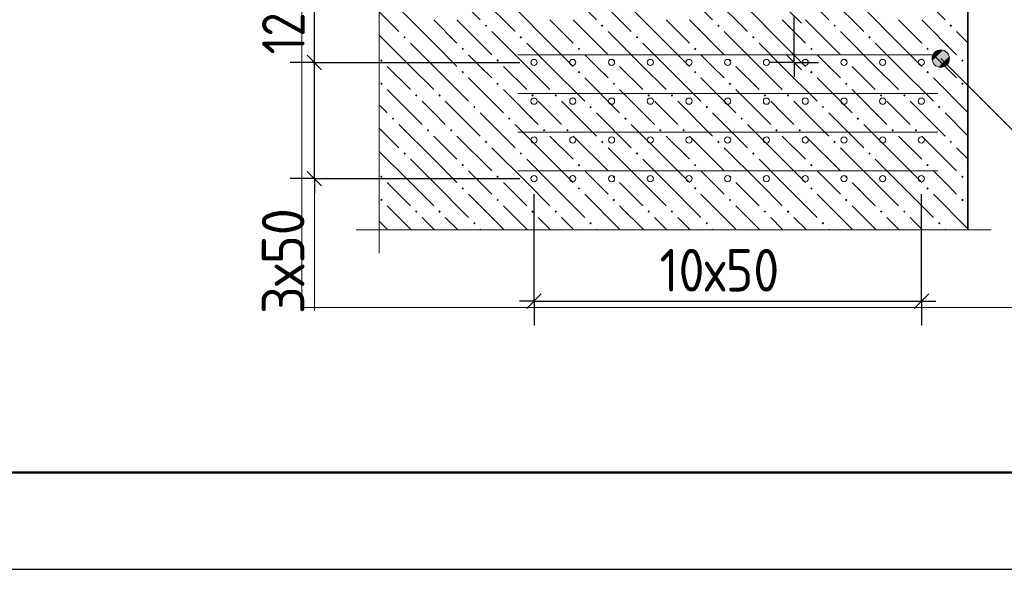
# Model space of a CAD drawing. Header units: millimetres. Extents: x 0 to 50400, y 0 to 35640.
# Tile 19 of 52: x 19547 to 25647, y 0 to 3405. Entities that reach past the tile are written whole.
import ezdxf

# ---------------------------------------------------------------- set-up
doc = ezdxf.new("R2010")
doc.units = ezdxf.units.MM
for name, color, linetype, lineweight in [('Standard', 7, 'Continuous', 25), ('ЖБ Перекрытие верхний уровень', 7, 'Continuous', 35), ('Общий01', 7, 'Continuous', 13), ('Размерная линия_ общее', 7, 'Continuous', 13)]:
    doc.layers.add(name, color=color, linetype=linetype, lineweight=lineweight)
doc.layers.add('Вспомогательная арматура', color=7, linetype='Continuous', lineweight=18, true_color=0x656565)
doc.layers.add('Поперечная арматура', color=7, linetype='Continuous', lineweight=18, true_color=0x5a2814)
doc.layers.add('Размерная выноска', color=7, linetype='Continuous')
doc.styles.add('ISOCPEUR', font='txt')

msp = doc.modelspace()

# ---------------------------------------------------------------- hatches: boundary and pattern name
at = {"layer": 'ЖБ Перекрытие верхний уровень', "linetype": 'Continuous', "lineweight": 18, "transparency": 33554687}
for points in [[(22427.9, 3368.3), (22435.7, 3376.1), (22443.5, 3368.3), (22435.7, 3360.5)], [(23147.9, 3368.3), (23155.7, 3376.1), (23163.5, 3368.3), (23155.7, 3360.5)], [(23867.9, 3368.3), (23875.7, 3376.1), (23883.5, 3368.3), (23875.7, 3360.5)], [(24587.9, 3368.3), (24595.7, 3376.1), (24603.5, 3368.3), (24595.7, 3360.5)], [(25307.9, 3368.3), (25315.7, 3376.1), (25323.5, 3368.3), (25315.7, 3360.5)], [(21923.9, 3296.3), (21931.7, 3304.1), (21939.5, 3296.3), (21931.7, 3288.5)], [(22643.9, 3296.3), (22651.7, 3304.1), (22659.5, 3296.3), (22651.7, 3288.5)], [(23363.9, 3296.3), (23371.7, 3304.1), (23379.5, 3296.3), (23371.7, 3288.5)], [(24083.9, 3296.3), (24091.7, 3304.1), (24099.5, 3296.3), (24091.7, 3288.5)], [(24803.9, 3296.3), (24811.7, 3304.1), (24819.5, 3296.3), (24811.7, 3288.5)], [(22283.9, 3224.3), (22291.7, 3232.1), (22299.5, 3224.3), (22291.7, 3216.5)], [(23003.9, 3224.3), (23011.7, 3232.1), (23019.5, 3224.3), (23011.7, 3216.5)], [(23723.9, 3224.3), (23731.7, 3232.1), (23739.5, 3224.3), (23731.7, 3216.5)], [(24443.9, 3224.3), (24451.7, 3232.1), (24459.5, 3224.3), (24451.7, 3216.5)], [(25163.9, 3224.3), (25171.7, 3232.1), (25179.5, 3224.3), (25171.7, 3216.5)], [(21779.9, 3152.3), (21787.7, 3160.1), (21795.5, 3152.3), (21787.7, 3144.5)], [(22499.9, 3152.3), (22507.7, 3160.1), (22515.5, 3152.3), (22507.7, 3144.5)], [(23219.9, 3152.3), (23227.7, 3160.1), (23235.5, 3152.3), (23227.7, 3144.5)], [(23939.9, 3152.3), (23947.7, 3160.1), (23955.5, 3152.3), (23947.7, 3144.5)], [(24659.9, 3152.3), (24667.7, 3160.1), (24675.5, 3152.3), (24667.7, 3144.5)], [(25379.9, 3152.3), (25387.7, 3160.1), (25395.5, 3152.3), (25387.7, 3144.5)], [(22283.9, 3080.3), (22291.7, 3088.1), (22299.5, 3080.3), (22291.7, 3072.5)], [(23003.9, 3080.3), (23011.7, 3088.1), (23019.5, 3080.3), (23011.7, 3072.5)], [(23723.9, 3080.3), (23731.7, 3088.1), (23739.5, 3080.3), (23731.7, 3072.5)], [(24443.9, 3080.3), (24451.7, 3088.1), (24459.5, 3080.3), (24451.7, 3072.5)], [(25163.9, 3080.3), (25171.7, 3088.1), (25179.5, 3080.3), (25171.7, 3072.5)], [(21779.9, 3008.3), (21787.7, 3016.1), (21795.5, 3008.3), (21787.7, 3000.5)], [(22499.9, 3008.3), (22507.7, 3016.1), (22515.5, 3008.3), (22507.7, 3000.5)], [(23219.9, 3008.3), (23227.7, 3016.1), (23235.5, 3008.3), (23227.7, 3000.5)], [(23939.9, 3008.3), (23947.7, 3016.1), (23955.5, 3008.3), (23947.7, 3000.5)], [(24659.9, 3008.3), (24667.7, 3016.1), (24675.5, 3008.3), (24667.7, 3000.5)], [(25379.9, 3008.3), (25387.7, 3016.1), (25395.5, 3008.3), (25387.7, 3000.5)], [(21995.9, 2936.3), (22003.7, 2944.1), (22011.5, 2936.3), (22003.7, 2928.5)], [(22139.9, 2936.3), (22147.7, 2944.1), (22155.5, 2936.3), (22147.7, 2928.5)], [(22715.9, 2936.3), (22723.7, 2944.1), (22731.5, 2936.3), (22723.7, 2928.5)], [(22859.9, 2936.3), (22867.7, 2944.1), (22875.5, 2936.3), (22867.7, 2928.5)], [(23435.9, 2936.3), (23443.7, 2944.1), (23451.5, 2936.3), (23443.7, 2928.5)], [(23579.9, 2936.3), (23587.7, 2944.1), (23595.5, 2936.3), (23587.7, 2928.5)], [(24155.9, 2936.3), (24163.7, 2944.1), (24171.5, 2936.3), (24163.7, 2928.5)], [(24299.9, 2936.3), (24307.7, 2944.1), (24315.5, 2936.3), (24307.7, 2928.5)], [(24875.9, 2936.3), (24883.7, 2944.1), (24891.5, 2936.3), (24883.7, 2928.5)], [(25019.9, 2936.3), (25027.7, 2944.1), (25035.5, 2936.3), (25027.7, 2928.5)], [(22355.9, 2864.3), (22363.7, 2872.1), (22371.5, 2864.3), (22363.7, 2856.5)], [(23075.9, 2864.3), (23083.7, 2872.1), (23091.5, 2864.3), (23083.7, 2856.5)], [(23795.9, 2864.3), (23803.7, 2872.1), (23811.5, 2864.3), (23803.7, 2856.5)], [(24515.9, 2864.3), (24523.7, 2872.1), (24531.5, 2864.3), (24523.7, 2856.5)], [(25235.9, 2864.3), (25243.7, 2872.1), (25251.5, 2864.3), (25243.7, 2856.5)], [(21851.9, 2792.3), (21859.7, 2800.1), (21867.5, 2792.3), (21859.7, 2784.5)], [(22571.9, 2792.3), (22579.7, 2800.1), (22587.5, 2792.3), (22579.7, 2784.5)], [(23291.9, 2792.3), (23299.7, 2800.1), (23307.5, 2792.3), (23299.7, 2784.5)], [(24011.9, 2792.3), (24019.7, 2800.1), (24027.5, 2792.3), (24019.7, 2784.5)], [(24731.9, 2792.3), (24739.7, 2800.1), (24747.5, 2792.3), (24739.7, 2784.5)], [(22067.9, 2720.3), (22075.7, 2728.1), (22083.5, 2720.3), (22075.7, 2712.5)], [(22211.9, 2720.3), (22219.7, 2728.1), (22227.5, 2720.3), (22219.7, 2712.5)], [(22787.9, 2720.3), (22795.7, 2728.1), (22803.5, 2720.3), (22795.7, 2712.5)], [(22931.9, 2720.3), (22939.7, 2728.1), (22947.5, 2720.3), (22939.7, 2712.5)], [(23507.9, 2720.3), (23515.7, 2728.1), (23523.5, 2720.3), (23515.7, 2712.5)], [(23651.9, 2720.3), (23659.7, 2728.1), (23667.5, 2720.3), (23659.7, 2712.5)], [(24227.9, 2720.3), (24235.7, 2728.1), (24243.5, 2720.3), (24235.7, 2712.5)], [(24371.9, 2720.3), (24379.7, 2728.1), (24387.5, 2720.3), (24379.7, 2712.5)], [(24947.9, 2720.3), (24955.7, 2728.1), (24963.5, 2720.3), (24955.7, 2712.5)], [(25091.9, 2720.3), (25099.7, 2728.1), (25107.5, 2720.3), (25099.7, 2712.5)], [(22427.9, 2648.3), (22435.7, 2656.1), (22443.5, 2648.3), (22435.7, 2640.5)], [(23147.9, 2648.3), (23155.7, 2656.1), (23163.5, 2648.3), (23155.7, 2640.5)], [(23867.9, 2648.3), (23875.7, 2656.1), (23883.5, 2648.3), (23875.7, 2640.5)], [(24587.9, 2648.3), (24595.7, 2656.1), (24603.5, 2648.3), (24595.7, 2640.5)], [(25307.9, 2648.3), (25315.7, 2656.1), (25323.5, 2648.3), (25315.7, 2640.5)], [(21923.9, 2576.3), (21931.7, 2584.1), (21939.5, 2576.3), (21931.7, 2568.5)], [(22643.9, 2576.3), (22651.7, 2584.1), (22659.5, 2576.3), (22651.7, 2568.5)], [(23363.9, 2576.3), (23371.7, 2584.1), (23379.5, 2576.3), (23371.7, 2568.5)], [(24083.9, 2576.3), (24091.7, 2584.1), (24099.5, 2576.3), (24091.7, 2568.5)], [(24803.9, 2576.3), (24811.7, 2584.1), (24819.5, 2576.3), (24811.7, 2568.5)], [(22283.9, 2504.3), (22291.7, 2512.1), (22299.5, 2504.3), (22291.7, 2496.5)], [(23003.9, 2504.3), (23011.7, 2512.1), (23019.5, 2504.3), (23011.7, 2496.5)], [(23723.9, 2504.3), (23731.7, 2512.1), (23739.5, 2504.3), (23731.7, 2496.5)], [(24443.9, 2504.3), (24451.7, 2512.1), (24459.5, 2504.3), (24451.7, 2496.5)], [(25163.9, 2504.3), (25171.7, 2512.1), (25179.5, 2504.3), (25171.7, 2496.5)], [(21779.9, 2432.3), (21787.7, 2440.1), (21795.5, 2432.3), (21787.7, 2424.5)], [(22499.9, 2432.3), (22507.7, 2440.1), (22515.5, 2432.3), (22507.7, 2424.5)], [(23219.9, 2432.3), (23227.7, 2440.1), (23235.5, 2432.3), (23227.7, 2424.5)], [(23939.9, 2432.3), (23947.7, 2440.1), (23955.5, 2432.3), (23947.7, 2424.5)], [(24659.9, 2432.3), (24667.7, 2440.1), (24675.5, 2432.3), (24667.7, 2424.5)], [(25379.9, 2432.3), (25387.7, 2440.1), (25395.5, 2432.3), (25387.7, 2424.5)], [(22283.9, 2360.3), (22291.7, 2368.1), (22299.5, 2360.3), (22291.7, 2352.5)], [(23003.9, 2360.3), (23011.7, 2368.1), (23019.5, 2360.3), (23011.7, 2352.5)], [(23723.9, 2360.3), (23731.7, 2368.1), (23739.5, 2360.3), (23731.7, 2352.5)], [(24443.9, 2360.3), (24451.7, 2368.1), (24459.5, 2360.3), (24451.7, 2352.5)], [(25163.9, 2360.3), (25171.7, 2368.1), (25179.5, 2360.3), (25171.7, 2352.5)], [(21779.9, 2288.3), (21787.7, 2296.1), (21795.5, 2288.3), (21787.7, 2280.5)], [(22499.9, 2288.3), (22507.7, 2296.1), (22515.5, 2288.3), (22507.7, 2280.5)], [(23219.9, 2288.3), (23227.7, 2296.1), (23235.5, 2288.3), (23227.7, 2280.5)], [(23939.9, 2288.3), (23947.7, 2296.1), (23955.5, 2288.3), (23947.7, 2280.5)], [(24659.9, 2288.3), (24667.7, 2296.1), (24675.5, 2288.3), (24667.7, 2280.5)], [(25379.9, 2288.3), (25387.7, 2296.1), (25395.5, 2288.3), (25387.7, 2280.5)], [(21995.9, 2216.3), (22003.7, 2224.1), (22011.5, 2216.3), (22003.7, 2208.5)], [(22139.9, 2216.3), (22147.7, 2224.1), (22155.5, 2216.3), (22147.7, 2208.5)], [(22715.9, 2216.3), (22723.7, 2224.1), (22731.5, 2216.3), (22723.7, 2208.5)], [(22859.9, 2216.3), (22867.7, 2224.1), (22875.5, 2216.3), (22867.7, 2208.5)], [(23435.9, 2216.3), (23443.7, 2224.1), (23451.5, 2216.3), (23443.7, 2208.5)], [(23579.9, 2216.3), (23587.7, 2224.1), (23595.5, 2216.3), (23587.7, 2208.5)], [(24155.9, 2216.3), (24163.7, 2224.1), (24171.5, 2216.3), (24163.7, 2208.5)], [(24299.9, 2216.3), (24307.7, 2224.1), (24315.5, 2216.3), (24307.7, 2208.5)], [(24875.9, 2216.3), (24883.7, 2224.1), (24891.5, 2216.3), (24883.7, 2208.5)], [(25019.9, 2216.3), (25027.7, 2224.1), (25035.5, 2216.3), (25027.7, 2208.5)], [(22355.9, 2144.3), (22363.7, 2152.1), (22371.5, 2144.3), (22363.7, 2136.5)], [(23075.9, 2144.3), (23083.7, 2152.1), (23091.5, 2144.3), (23083.7, 2136.5)], [(23795.9, 2144.3), (23803.7, 2152.1), (23811.5, 2144.3), (23803.7, 2136.5)], [(24515.9, 2144.3), (24523.7, 2152.1), (24531.5, 2144.3), (24523.7, 2136.5)], [(25235.9, 2144.3), (25243.7, 2152.1), (25251.5, 2144.3), (25243.7, 2136.5)]]:
    msp.add_hatch(color=7, dxfattribs=at).paths.add_polyline_path(points, flags=16)
at = {"layer": 'Общий01', "linetype": 'Continuous', "lineweight": 13, "transparency": 33554687}
for points in [[(25201.6, 3178.2), (25239.8, 3216.4), (25215.3, 3202.7)], [(25239.8, 3216.4), (25201.6, 3178.2), (25201.6, 3150.7)], [(25239.8, 3216.4), (25201.6, 3150.7), (25267.2, 3216.4)], [(25267.2, 3216.4), (25201.6, 3150.7), (25215.3, 3126.3)], [(25267.2, 3216.4), (25215.3, 3126.3), (25291.7, 3202.7)], [(25291.7, 3202.7), (25215.3, 3126.3), (25239.8, 3112.6)], [(25291.7, 3202.7), (25239.8, 3112.6), (25305.4, 3178.2)], [(25305.4, 3178.2), (25239.8, 3112.6), (25267.2, 3112.6)], [(25305.4, 3178.2), (25267.2, 3112.6), (25305.4, 3150.7)], [(25305.4, 3150.7), (25267.2, 3112.6), (25291.7, 3126.3)]]:
    msp.add_hatch(color=7, dxfattribs=at).paths.add_polyline_path(points)

# ---------------------------------------------------------------- linework, layer by layer
at = {"layer": 'Standard', "color": 7, "linetype": 'Continuous', "lineweight": -3, "transparency": 33554687}
for p, q in [((21372.1, 3140.5), (21372.1, 3716.5)), ((24345.3, 3140.5), (24345.3, 3428.5)), ((21372.1, 2420.5), (21372.1, 3140.5)), ((24345.3, 3140.5), (24345.3, 3050.5)), ((21372.1, 2420.5), (21372.1, 2330.5)), ((22733.5, 1661.1), (22643.5, 1661.1)), ((22733.5, 1661.1), (25133.5, 1661.1)), ((25133.5, 1661.1), (25223.5, 1661.1))]:
    msp.add_line(p, q, dxfattribs=at)
at = {"layer": 'Standard', "color": 7, "linetype": 'Continuous', "lineweight": 25, "transparency": 33554687}
for p, q in [((24390.3, 3383.5), (24300.3, 3473.5)), ((21417.1, 3095.5), (21327.1, 3185.5)), ((24390.3, 3095.5), (24300.3, 3185.5)), ((21417.1, 2375.5), (21327.1, 2465.5)), ((22688.5, 1616.1), (22778.5, 1706.1)), ((25088.5, 1616.1), (25178.5, 1706.1))]:
    msp.add_line(p, q, dxfattribs=at)
at = {"layer": 'Standard', "color": 251, "linetype": 'Continuous', "lineweight": -3, "true_color": 0x656565, "transparency": 33554687}
for p, q in [((21372.1, 3140.5), (21222.1, 3140.5)), ((21372.1, 3140.5), (21522.1, 3140.5)), ((21372.1, 3140.5), (22645.1, 3140.5)), ((24345.3, 3140.5), (24195.3, 3140.5)), ((24345.3, 3140.5), (24495.3, 3140.5)), ((24345.3, 3140.5), (24413.5, 3140.5)), ((21372.1, 2420.5), (21222.1, 2420.5)), ((21372.1, 2420.5), (21522.1, 2420.5)), ((22733.5, 1661.1), (22733.5, 2324.5)), ((25133.5, 1661.1), (25133.5, 2324.5)), ((22733.5, 1661.1), (22733.5, 1811.1)), ((25133.5, 1661.1), (25133.5, 1811.1)), ((22733.5, 1661.1), (22733.5, 1511.1)), ((25133.5, 1661.1), (25133.5, 1511.1))]:
    msp.add_line(p, q, dxfattribs=at)
at = {"layer": 'Standard', "color": 7, "linetype": 'Continuous', "lineweight": 25, "transparency": 33554687}
msp.add_lwpolyline([(0, 0), (50400, 0), (50400, 35640), (0, 35640), (0, 0)], close=True, dxfattribs=at)
at = {"layer": 'Standard', "color": 7, "linetype": 'Continuous', "lineweight": 50, "transparency": 33554687}
msp.add_lwpolyline([(2400, 35040), (49800, 35040), (49800, 600), (2400, 600), (2400, 35040)], close=True, dxfattribs=at)
at = {"layer": 'Standard', "color": 254, "linetype": 'Continuous', "lineweight": 18, "true_color": 0xc4c4ff, "transparency": 33554687}
msp.add_lwpolyline([(21294.7, 1623.1), (26409, 1623.1), (26409, 9055.5), (21294.7, 9055.5), (21294.7, 1623.1)], dxfattribs=at)
at = {"layer": 'Standard', "color": 251, "linetype": 'Continuous', "lineweight": -3, "true_color": 0x656565, "transparency": 33554687}
msp.add_lwpolyline([(21372.1, 2420.5), (22098.9, 2420.5), (22098.9, 2420.5), (22645.1, 2420.5)], dxfattribs=at)
at = {"layer": 'Вспомогательная арматура', "color": 251, "linetype": 'Continuous', "lineweight": 18, "true_color": 0x656565, "transparency": 33554687}
for p, q in [((22632.7, 3188.5), (25234.3, 3188.5)), ((22632.7, 3188.5), (25234.3, 3188.5)), ((22632.7, 2948.5), (25234.3, 2948.5)), ((22632.7, 2948.5), (25234.3, 2948.5)), ((22632.7, 2708.5), (25234.3, 2708.5)), ((22632.7, 2708.5), (25234.3, 2708.5)), ((22632.7, 2468.5), (25234.3, 2468.5)), ((22632.7, 2468.5), (25234.3, 2468.5))]:
    msp.add_line(p, q, dxfattribs=at)
at = {"layer": 'ЖБ Перекрытие верхний уровень', "color": 7, "linetype": 'Continuous', "lineweight": 35, "transparency": 33554687}
msp.add_line((25421.5, 2103.1), (25421.5, 8228.5), dxfattribs=at)
at = {"layer": 'ЖБ Перекрытие верхний уровень', "color": 9, "linetype": 'Continuous', "lineweight": 18, "true_color": 0xc7c7c7, "transparency": 33554687}
for p, q in [((22183.7, 3620.3), (22399.7, 3404.3)), ((22903.7, 3620.3), (23119.7, 3404.3)), ((23623.7, 3620.3), (23839.7, 3404.3)), ((24343.7, 3620.3), (24559.7, 3404.3)), ((25063.7, 3620.3), (25279.7, 3404.3)), ((22399.7, 3548.3), (22615.7, 3332.3)), ((23119.7, 3548.3), (23335.7, 3332.3)), ((23839.7, 3548.3), (24055.7, 3332.3)), ((24559.7, 3548.3), (24775.7, 3332.3)), ((21774.7, 3453.3), (21895.7, 3332.3)), ((22111.7, 3260.3), (21895.7, 3476.3)), ((22831.7, 3260.3), (22615.7, 3476.3)), ((23551.7, 3260.3), (23335.7, 3476.3)), ((24271.7, 3260.3), (24055.7, 3476.3)), ((24991.7, 3260.3), (24775.7, 3476.3)), ((22111.7, 3404.3), (22255.7, 3260.3)), ((22255.7, 3404.3), (22471.7, 3188.3)), ((22831.7, 3404.3), (22975.7, 3260.3)), ((22975.7, 3404.3), (23191.7, 3188.3)), ((23551.7, 3404.3), (23695.7, 3260.3)), ((23695.7, 3404.3), (23911.7, 3188.3)), ((24271.7, 3404.3), (24415.7, 3260.3)), ((24415.7, 3404.3), (24631.7, 3188.3)), ((24991.7, 3404.3), (25135.7, 3260.3)), ((25135.7, 3404.3), (25351.7, 3188.3)), ((21967.7, 3116.3), (21774.7, 3309.3)), ((22687.7, 3116.3), (22471.7, 3332.3)), ((23407.7, 3116.3), (23191.7, 3332.3)), ((24127.7, 3116.3), (23911.7, 3332.3)), ((24847.7, 3116.3), (24631.7, 3332.3)), ((25421.5, 3262.5), (25351.7, 3332.3)), ((21967.7, 3260.3), (22111.7, 3116.3)), ((22111.7, 3260.3), (22255.7, 3116.3)), ((22687.7, 3260.3), (22831.7, 3116.3)), ((22831.7, 3260.3), (22975.7, 3116.3)), ((23407.7, 3260.3), (23551.7, 3116.3)), ((23551.7, 3260.3), (23695.7, 3116.3)), ((24127.7, 3260.3), (24271.7, 3116.3)), ((24271.7, 3260.3), (24415.7, 3116.3)), ((24847.7, 3260.3), (24991.7, 3116.3)), ((24991.7, 3260.3), (25135.7, 3116.3)), ((22399.7, 3116.3), (22327.7, 3188.3)), ((23119.7, 3116.3), (23047.7, 3188.3)), ((23839.7, 3116.3), (23767.7, 3188.3)), ((24559.7, 3116.3), (24487.7, 3188.3)), ((25279.7, 3116.3), (25207.7, 3188.3)), ((21823.7, 3116.3), (21967.7, 2972.3)), ((21967.7, 3116.3), (22111.7, 2972.3)), ((22111.7, 3116.3), (22327.7, 2900.3)), ((22471.7, 3044.3), (22399.7, 3116.3)), ((22543.7, 3116.3), (22687.7, 2972.3)), ((22687.7, 3116.3), (22831.7, 2972.3)), ((22831.7, 3116.3), (23047.7, 2900.3)), ((23191.7, 3044.3), (23119.7, 3116.3)), ((23263.7, 3116.3), (23407.7, 2972.3)), ((23407.7, 3116.3), (23551.7, 2972.3)), ((23551.7, 3116.3), (23767.7, 2900.3)), ((23911.7, 3044.3), (23839.7, 3116.3)), ((23983.7, 3116.3), (24127.7, 2972.3)), ((24127.7, 3116.3), (24271.7, 2972.3)), ((24271.7, 3116.3), (24487.7, 2900.3)), ((24631.7, 3044.3), (24559.7, 3116.3)), ((24703.7, 3116.3), (24847.7, 2972.3)), ((24847.7, 3116.3), (24991.7, 2972.3)), ((24991.7, 3116.3), (25207.7, 2900.3)), ((25351.7, 3044.3), (25279.7, 3116.3)), ((22327.7, 3044.3), (22543.7, 2828.3)), ((23047.7, 3044.3), (23263.7, 2828.3)), ((23767.7, 3044.3), (23983.7, 2828.3)), ((24487.7, 3044.3), (24703.7, 2828.3)), ((25207.7, 3044.3), (25421.5, 2830.5)), ((21823.7, 2972.3), (22039.7, 2756.3)), ((22543.7, 2972.3), (22759.7, 2756.3)), ((23263.7, 2972.3), (23479.7, 2756.3)), ((23983.7, 2972.3), (24199.7, 2756.3)), ((24703.7, 2972.3), (24919.7, 2756.3)), ((21774.7, 2877.3), (21823.7, 2828.3)), ((22111.7, 2828.3), (22039.7, 2900.3)), ((22183.7, 2900.3), (22399.7, 2684.3)), ((22831.7, 2828.3), (22759.7, 2900.3)), ((22903.7, 2900.3), (23119.7, 2684.3)), ((23551.7, 2828.3), (23479.7, 2900.3)), ((23623.7, 2900.3), (23839.7, 2684.3)), ((24271.7, 2828.3), (24199.7, 2900.3)), ((24343.7, 2900.3), (24559.7, 2684.3)), ((24991.7, 2828.3), (24919.7, 2900.3)), ((25063.7, 2900.3), (25279.7, 2684.3)), ((22183.7, 2756.3), (22111.7, 2828.3)), ((22399.7, 2828.3), (22615.7, 2612.3)), ((22903.7, 2756.3), (22831.7, 2828.3)), ((23119.7, 2828.3), (23335.7, 2612.3)), ((23623.7, 2756.3), (23551.7, 2828.3)), ((23839.7, 2828.3), (24055.7, 2612.3)), ((24343.7, 2756.3), (24271.7, 2828.3)), ((24559.7, 2828.3), (24775.7, 2612.3)), ((25063.7, 2756.3), (24991.7, 2828.3)), ((25279.7, 2828.3), (25421.5, 2686.5)), ((22111.7, 2540.3), (21895.7, 2756.3)), ((22831.7, 2540.3), (22615.7, 2756.3)), ((23551.7, 2540.3), (23335.7, 2756.3)), ((24271.7, 2540.3), (24055.7, 2756.3)), ((24991.7, 2540.3), (24775.7, 2756.3)), ((21774.7, 2733.3), (21895.7, 2612.3)), ((22111.7, 2684.3), (22255.7, 2540.3)), ((22255.7, 2684.3), (22471.7, 2468.3)), ((22831.7, 2684.3), (22975.7, 2540.3)), ((22975.7, 2684.3), (23191.7, 2468.3)), ((23551.7, 2684.3), (23695.7, 2540.3)), ((23695.7, 2684.3), (23911.7, 2468.3)), ((24271.7, 2684.3), (24415.7, 2540.3)), ((24415.7, 2684.3), (24631.7, 2468.3)), ((24991.7, 2684.3), (25135.7, 2540.3)), ((25135.7, 2684.3), (25351.7, 2468.3)), ((21967.7, 2396.3), (21774.7, 2589.3)), ((22687.7, 2396.3), (22471.7, 2612.3)), ((23407.7, 2396.3), (23191.7, 2612.3)), ((24127.7, 2396.3), (23911.7, 2612.3)), ((24847.7, 2396.3), (24631.7, 2612.3)), ((25421.5, 2542.5), (25351.7, 2612.3)), ((21967.7, 2540.3), (22111.7, 2396.3)), ((22111.7, 2540.3), (22255.7, 2396.3)), ((22687.7, 2540.3), (22831.7, 2396.3)), ((22831.7, 2540.3), (22975.7, 2396.3)), ((23407.7, 2540.3), (23551.7, 2396.3)), ((23551.7, 2540.3), (23695.7, 2396.3)), ((24127.7, 2540.3), (24271.7, 2396.3)), ((24271.7, 2540.3), (24415.7, 2396.3)), ((24847.7, 2540.3), (24991.7, 2396.3)), ((24991.7, 2540.3), (25135.7, 2396.3)), ((22399.7, 2396.3), (22327.7, 2468.3)), ((23119.7, 2396.3), (23047.7, 2468.3)), ((23839.7, 2396.3), (23767.7, 2468.3)), ((24559.7, 2396.3), (24487.7, 2468.3)), ((25279.7, 2396.3), (25207.7, 2468.3)), ((21823.7, 2396.3), (21967.7, 2252.3)), ((21967.7, 2396.3), (22111.7, 2252.3)), ((22111.7, 2396.3), (22327.7, 2180.3)), ((22471.7, 2324.3), (22399.7, 2396.3)), ((22543.7, 2396.3), (22687.7, 2252.3)), ((22687.7, 2396.3), (22831.7, 2252.3)), ((22831.7, 2396.3), (23047.7, 2180.3)), ((23191.7, 2324.3), (23119.7, 2396.3)), ((23263.7, 2396.3), (23407.7, 2252.3)), ((23407.7, 2396.3), (23551.7, 2252.3)), ((23551.7, 2396.3), (23767.7, 2180.3)), ((23911.7, 2324.3), (23839.7, 2396.3)), ((23983.7, 2396.3), (24127.7, 2252.3)), ((24127.7, 2396.3), (24271.7, 2252.3)), ((24271.7, 2396.3), (24487.7, 2180.3)), ((24631.7, 2324.3), (24559.7, 2396.3)), ((24703.7, 2396.3), (24847.7, 2252.3)), ((24847.7, 2396.3), (24991.7, 2252.3)), ((24991.7, 2396.3), (25207.7, 2180.3)), ((25351.7, 2324.3), (25279.7, 2396.3)), ((22327.7, 2324.3), (22543.7, 2108.3)), ((23047.7, 2324.3), (23263.7, 2108.3)), ((23767.7, 2324.3), (23983.7, 2108.3)), ((24487.7, 2324.3), (24703.7, 2108.3)), ((25207.7, 2324.3), (25421.5, 2110.5)), ((21823.7, 2252.3), (21972.9, 2103.1)), ((22543.7, 2252.3), (22692.9, 2103.1)), ((23263.7, 2252.3), (23412.9, 2103.1)), ((23983.7, 2252.3), (24132.9, 2103.1)), ((24703.7, 2252.3), (24852.9, 2103.1)), ((21774.7, 2157.3), (21823.7, 2108.3)), ((22111.7, 2108.3), (22039.7, 2180.3)), ((22183.7, 2180.3), (22260.9, 2103.1)), ((22831.7, 2108.3), (22759.7, 2180.3)), ((22903.7, 2180.3), (22980.9, 2103.1)), ((23551.7, 2108.3), (23479.7, 2180.3)), ((23623.7, 2180.3), (23700.9, 2103.1)), ((24271.7, 2108.3), (24199.7, 2180.3)), ((24343.7, 2180.3), (24420.9, 2103.1)), ((24991.7, 2108.3), (24919.7, 2180.3)), ((25063.7, 2180.3), (25140.9, 2103.1)), ((22116.9, 2103.1), (22111.7, 2108.3)), ((22399.7, 2108.3), (22404.9, 2103.1)), ((22836.9, 2103.1), (22831.7, 2108.3)), ((23119.7, 2108.3), (23124.9, 2103.1)), ((23556.9, 2103.1), (23551.7, 2108.3)), ((23839.7, 2108.3), (23844.9, 2103.1)), ((24276.9, 2103.1), (24271.7, 2108.3)), ((24559.7, 2108.3), (24564.9, 2103.1)), ((24996.9, 2103.1), (24991.7, 2108.3)), ((25279.7, 2108.3), (25284.9, 2103.1))]:
    msp.add_line(p, q, dxfattribs=at)
at = {"layer": 'Общий01', "color": 7, "linetype": 'Continuous', "lineweight": 13, "transparency": 33554687}
for p, q in [((25215.3, 3202.7), (25215.3, 3202.7)), ((25291.7, 3202.7), (25291.7, 3202.7)), ((25215.3, 3126.3), (25215.3, 3126.3)), ((25253.5, 3164.5), (25728.7, 2689.3)), ((25291.7, 3126.3), (25291.7, 3126.3))]:
    msp.add_line(p, q, dxfattribs=at)
msp.add_circle((25253.5, 3164.5), 54, dxfattribs=at)
at = {"layer": 'Поперечная арматура', "color": 19, "linetype": 'Continuous', "lineweight": 18, "true_color": 0x5a2814, "transparency": 33554687}
for centre in [(22733.5, 3140.5), (22973.5, 3140.5), (23213.5, 3140.5), (23453.5, 3140.5), (23693.5, 3140.5), (23933.5, 3140.5), (24173.5, 3140.5), (24413.5, 3140.5), (24653.5, 3140.5), (24893.5, 3140.5), (25133.5, 3140.5), (22733.5, 2900.5), (22973.5, 2900.5), (23213.5, 2900.5), (23453.5, 2900.5), (23693.5, 2900.5), (23933.5, 2900.5), (24173.5, 2900.5), (24413.5, 2900.5), (24653.5, 2900.5), (24893.5, 2900.5), (25133.5, 2900.5), (22733.5, 2660.5), (22973.5, 2660.5), (23213.5, 2660.5), (23453.5, 2660.5), (23693.5, 2660.5), (23933.5, 2660.5), (24173.5, 2660.5), (24413.5, 2660.5), (24653.5, 2660.5), (24893.5, 2660.5), (25133.5, 2660.5), (22733.5, 2420.5), (22973.5, 2420.5), (23213.5, 2420.5), (23453.5, 2420.5), (23693.5, 2420.5), (23933.5, 2420.5), (24173.5, 2420.5), (24413.5, 2420.5), (24653.5, 2420.5), (24893.5, 2420.5), (25133.5, 2420.5)]:
    msp.add_circle(centre, 19.2, dxfattribs=at)
at = {"layer": 'Размерная выноска', "color": 7, "linetype": 'Continuous', "lineweight": 13, "transparency": 33554687}
for p, q in [((21774.7, 8372.5), (21774.7, 1959.1)), ((25565.5, 2103.1), (21630.7, 2103.1))]:
    msp.add_line(p, q, dxfattribs=at)
at = {"layer": 'Размерная линия_ общее', "color": 7, "linetype": 'Continuous', "lineweight": 13, "transparency": 33554687}
msp.add_line((21372.1, 1604.5), (21372.1, 2420.5), dxfattribs=at)

# ---------------------------------------------------------------- texts
at = {"layer": 'Standard', "color": 7, "linetype": 'Continuous', "lineweight": 25, "transparency": 33554687, "char_height": 264, "attachment_point": 7, "rotation": 90, "style": 'ISOCPEUR'}
for s, insert, width in [('\\W0.83;120', (21312.1, 3190.9), 610.277), ('\\W0.93;3х50', (21310.6, 1581.3), 861.713)]:
    msp.add_mtext(s, dxfattribs=dict(at, insert=insert, width=width))
at = {"layer": 'Standard', "color": 7, "linetype": 'Continuous', "lineweight": 25, "transparency": 33554687, "insert": (23511.1, 1721.1), "char_height": 264, "width": 988.266, "attachment_point": 7, "style": 'ISOCPEUR'}
msp.add_mtext('\\W0.89;10х50', dxfattribs=at)

doc.saveas('drawing.dxf')
